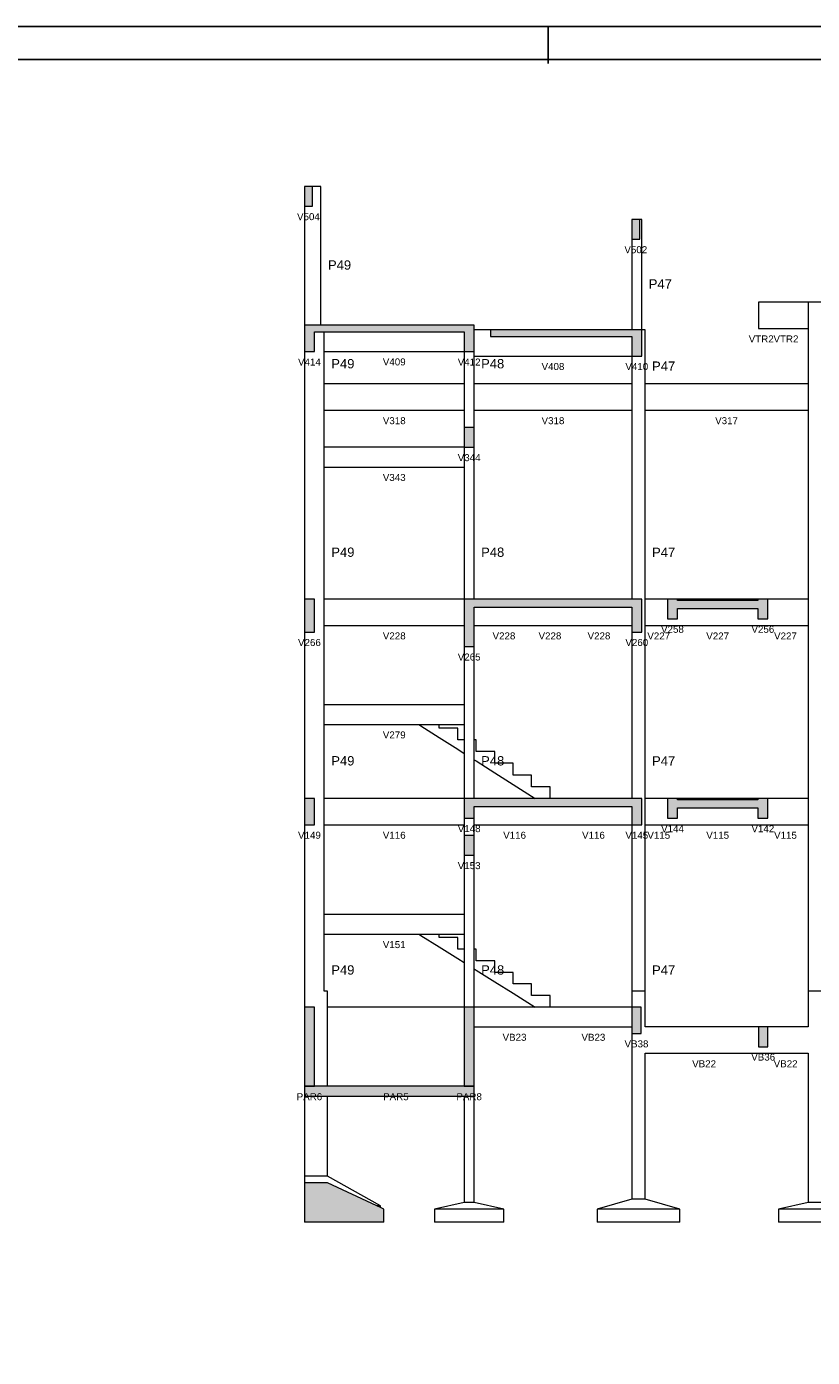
# Model space of a CAD drawing. Header units: millimetres. Extents: x 0 to 119, y 0 to 84.
# Tile 3 of 8: x 29 to 53, y 44 to 84. Entities that reach past the tile are written whole.
import ezdxf

# ---------------------------------------------------------------- set-up
doc = ezdxf.new("R2010")
doc.units = ezdxf.units.MM
doc.header["$MEASUREMENT"] = 0
doc.linetypes.add('NULL', pattern=[0])
for name, color, linetype, lineweight in [('FO-Elementos cortados', 159, 'Continuous', 5), ('FO-Elementos em vista', 7, 'Continuous', 5), ('FO-Hachuras', 153, 'Continuous', 5), ('FO-Textos das vigas', 7, 'Continuous', 5), ('FO-Textos dos pilares', 7, 'Continuous', 5)]:
    doc.layers.add(name, color=color, linetype=linetype, lineweight=lineweight)
doc.layers.add('SEDUC_MARF', color=1, linetype='Continuous')
doc.layers.add('SEDUC_MARGG', color=7, linetype='Continuous')
doc.styles.add('Arial', font='txt')

msp = doc.modelspace()

# ---------------------------------------------------------------- hatches: boundary and pattern name
at = {"layer": 'FO-Hachuras', "linetype": 'Continuous'}
for points in [[(37.5124, 78.6562), (37.7524, 78.6562), (37.7524, 79.2562), (37.5124, 79.2562), (37.5124, 78.6562)], [(47.433, 77.6562), (47.673, 77.6562), (47.673, 78.2562), (47.433, 78.2562), (47.433, 77.6562)], [(37.5124, 74.2562), (37.8124, 74.2562), (37.8124, 75.0562), (37.5124, 75.0562), (37.5124, 74.2562)], [(37.5127, 74.8562), (42.653, 74.8562), (42.653, 75.0562), (37.5127, 75.0562), (37.5127, 74.8562)], [(42.353, 74.2562), (42.653, 74.2562), (42.653, 75.0562), (42.353, 75.0562), (42.353, 74.2562)], [(43.153, 74.7162), (47.733, 74.7162), (47.733, 74.9162), (43.153, 74.9162), (43.153, 74.7162)], [(47.433, 74.1162), (47.733, 74.1162), (47.733, 74.9162), (47.433, 74.9162), (47.433, 74.1162)], [(42.353, 71.3562), (42.653, 71.3562), (42.653, 71.9562), (42.353, 71.9562), (42.353, 71.3562)], [(37.5126, 65.7562), (37.8126, 65.7562), (37.8126, 66.7562), (37.5126, 66.7562), (37.5126, 65.7562)], [(42.353, 66.5162), (47.733, 66.5162), (47.733, 66.7562), (42.353, 66.7562), (42.353, 66.5162)], [(42.353, 65.3162), (42.653, 65.3162), (42.653, 66.7562), (42.353, 66.7562), (42.353, 65.3162)], [(47.433, 65.7562), (47.733, 65.7562), (47.733, 66.7562), (47.433, 66.7562), (47.433, 65.7562)], [(48.513, 66.1562), (48.813, 66.1562), (48.813, 66.7562), (48.513, 66.7562), (48.513, 66.1562)], [(48.513, 66.4762), (51.553, 66.4762), (51.553, 66.7162), (48.513, 66.7162), (48.513, 66.4762)], [(51.253, 66.1562), (51.553, 66.1562), (51.553, 66.7562), (51.253, 66.7562), (51.253, 66.1562)], [(37.5126, 59.9162), (37.8126, 59.9162), (37.8126, 60.7162), (37.5126, 60.7162), (37.5126, 59.9162)], [(42.353, 60.4762), (47.733, 60.4762), (47.733, 60.7162), (42.353, 60.7162), (42.353, 60.4762)], [(42.353, 60.1162), (42.653, 60.1162), (42.653, 60.7162), (42.353, 60.7162), (42.353, 60.1162)], [(47.433, 59.9162), (47.733, 59.9162), (47.733, 60.7162), (47.433, 60.7162), (47.433, 59.9162)], [(48.5134, 60.1162), (48.8134, 60.1162), (48.8134, 60.7162), (48.5134, 60.7162), (48.5134, 60.1162)], [(48.5134, 60.4362), (51.553, 60.4362), (51.553, 60.6762), (48.5134, 60.6762), (48.5134, 60.4362)], [(51.253, 60.1162), (51.553, 60.1162), (51.553, 60.7162), (51.253, 60.7162), (51.253, 60.1162)], [(42.353, 58.9962), (42.653, 58.9962), (42.653, 59.5962), (42.353, 59.5962), (42.353, 58.9962)], [(37.5126, 51.9962), (37.8126, 51.9962), (37.8126, 54.3962), (37.5126, 54.3962), (37.5126, 51.9962)], [(42.353, 51.9962), (42.653, 51.9962), (42.653, 54.3962), (42.353, 54.3962), (42.353, 51.9962)], [(47.4334, 53.5962), (47.7134, 53.5962), (47.7134, 54.3962), (47.4334, 54.3962), (47.4334, 53.5962)], [(51.273, 53.1962), (51.553, 53.1962), (51.553, 53.7962), (51.273, 53.7962), (51.273, 53.1962)], [(37.5126, 51.6962), (42.653, 51.6962), (42.653, 51.9962), (37.5126, 51.9962), (37.5126, 51.6962)], [(37.5126, 51.9962), (37.8126, 51.9962), (37.8126, 51.9962), (37.5126, 51.9962)], [(42.353, 51.9962), (42.653, 51.9962), (42.653, 51.9962), (42.353, 51.9962)], [(37.513, 48.2762), (39.913, 48.2762), (38.213, 49.0762), (37.513, 49.0762), (37.513, 48.2762)], [(37.513, 47.8762), (39.913, 47.8762), (39.913, 48.2762), (37.513, 48.2762), (37.513, 47.8762)]]:
    msp.add_hatch(color=153, dxfattribs=at).paths.add_polyline_path(points)

# ---------------------------------------------------------------- linework, layer by layer
at = {"layer": 'FO-Elementos cortados'}
for p, q in [((37.5124, 79.2562), (37.5124, 78.6562)), ((37.5126, 79.2562), (37.5124, 79.2562)), ((37.7524, 79.2562), (37.5126, 79.2562)), ((37.7524, 78.6562), (37.7524, 79.2562)), ((37.5124, 78.6562), (37.5126, 78.6562)), ((37.5126, 78.6562), (37.7524, 78.6562)), ((47.673, 78.2562), (47.433, 78.2562)), ((47.433, 78.2562), (47.433, 77.6562)), ((47.673, 77.6562), (47.673, 78.2562)), ((47.433, 77.6562), (47.673, 77.6562)), ((37.5124, 75.0562), (37.5124, 74.2562)), ((37.5127, 75.0562), (37.5124, 75.0562)), ((37.5127, 75.0562), (37.5127, 74.8562)), ((37.8124, 75.0562), (37.5127, 75.0562)), ((38.0126, 75.0562), (37.8124, 75.0562)), ((38.1126, 75.0562), (38.0126, 75.0562)), ((42.353, 75.0562), (38.1126, 75.0562)), ((42.653, 75.0562), (42.353, 75.0562)), ((42.653, 74.9162), (42.653, 75.0562)), ((37.8124, 74.2562), (37.8124, 74.8562)), ((37.8124, 74.8562), (38.1126, 74.8562)), ((38.1126, 74.8562), (42.353, 74.8562)), ((42.353, 74.8562), (42.353, 74.2562)), ((42.653, 74.8562), (42.653, 74.9162)), ((42.653, 74.2562), (42.653, 74.8562)), ((43.153, 74.9162), (43.153, 74.7162)), ((47.433, 74.9162), (43.153, 74.9162)), ((43.153, 74.7162), (47.433, 74.7162)), ((47.733, 74.9162), (47.433, 74.9162)), ((47.433, 74.7162), (47.433, 74.1162)), ((47.733, 74.7162), (47.733, 74.9162)), ((47.733, 74.1162), (47.733, 74.7162)), ((37.5124, 74.2562), (37.5126, 74.2562)), ((37.5126, 74.2562), (37.8124, 74.2562)), ((42.353, 74.2562), (42.653, 74.2562)), ((47.433, 74.1162), (47.733, 74.1162)), ((42.653, 71.9562), (42.353, 71.9562)), ((42.353, 71.9562), (42.353, 71.3562)), ((42.653, 71.3562), (42.653, 71.9562)), ((42.353, 71.3562), (42.653, 71.3562)), ((37.8126, 66.7562), (37.5126, 66.7562)), ((37.5126, 66.7562), (37.5126, 65.7562)), ((37.8126, 65.7562), (37.8126, 66.7562)), ((42.353, 66.7562), (42.353, 66.5162)), ((42.653, 66.7562), (42.353, 66.7562)), ((44.3124, 66.7562), (42.653, 66.7562)), ((44.4624, 66.7562), (44.3124, 66.7562)), ((44.6124, 66.7562), (44.4624, 66.7562)), ((45.4396, 66.7562), (44.6124, 66.7562)), ((47.433, 66.7562), (45.4396, 66.7562)), ((47.733, 66.7562), (47.433, 66.7562)), ((47.733, 66.5162), (47.733, 66.7562)), ((48.513, 66.7562), (48.513, 66.7162)), ((48.663, 66.7562), (48.513, 66.7562)), ((48.513, 66.7162), (48.513, 66.4762)), ((48.813, 66.7562), (48.663, 66.7562)), ((48.813, 66.7162), (48.813, 66.7562)), ((51.253, 66.7162), (48.813, 66.7162)), ((51.253, 66.7562), (51.253, 66.7162)), ((51.403, 66.7562), (51.253, 66.7562)), ((51.553, 66.7562), (51.403, 66.7562)), ((51.553, 66.7162), (51.553, 66.7562)), ((51.553, 66.4762), (51.553, 66.7162)), ((42.353, 66.5162), (42.353, 65.9562)), ((42.653, 65.9562), (42.653, 66.5162)), ((42.653, 66.5162), (44.3124, 66.5162)), ((44.3124, 66.5162), (44.4624, 66.5162)), ((44.4624, 66.5162), (44.6124, 66.5162)), ((44.6124, 66.5162), (45.4396, 66.5162)), ((45.4396, 66.5162), (47.433, 66.5162)), ((47.433, 66.5162), (47.433, 65.9562)), ((47.733, 65.9562), (47.733, 66.5162)), ((48.513, 66.4762), (48.513, 66.1562)), ((48.513, 66.1562), (48.663, 66.1562)), ((48.663, 66.1562), (48.813, 66.1562)), ((48.813, 66.1562), (48.813, 66.4762)), ((48.813, 66.4762), (51.253, 66.4762)), ((51.253, 66.4762), (51.253, 66.1562)), ((51.253, 66.1562), (51.403, 66.1562)), ((51.403, 66.1562), (51.553, 66.1562)), ((51.553, 66.1562), (51.553, 66.4762)), ((37.5126, 65.7562), (37.8126, 65.7562)), ((42.353, 65.9562), (42.353, 65.3162)), ((42.653, 65.3162), (42.653, 65.9562)), ((47.433, 65.9562), (47.433, 65.7562)), ((47.433, 65.7562), (47.733, 65.7562)), ((47.733, 65.7562), (47.733, 65.9562)), ((42.353, 65.3162), (42.653, 65.3162)), ((37.8126, 60.7162), (37.5126, 60.7162)), ((37.5126, 60.7162), (37.5126, 59.9162)), ((37.8126, 59.9162), (37.8126, 60.7162)), ((42.353, 60.7162), (42.353, 60.4762)), ((42.653, 60.7162), (42.353, 60.7162)), ((42.353, 60.4762), (42.353, 60.1162)), ((44.5075, 60.7162), (42.653, 60.7162)), ((42.653, 60.1162), (42.653, 60.4762)), ((42.653, 60.4762), (44.8861, 60.4762)), ((44.9558, 60.7162), (44.5075, 60.7162)), ((44.8861, 60.4762), (44.9558, 60.4762)), ((45.1058, 60.7162), (44.9558, 60.7162)), ((44.9558, 60.4762), (45.1058, 60.4762)), ((45.2558, 60.7162), (45.1058, 60.7162)), ((45.1058, 60.4762), (45.2558, 60.4762)), ((47.433, 60.7162), (45.2558, 60.7162)), ((45.2558, 60.4762), (47.433, 60.4762)), ((47.733, 60.7162), (47.433, 60.7162)), ((47.433, 60.4762), (47.433, 59.9162)), ((47.733, 60.4762), (47.733, 60.7162)), ((47.733, 59.9162), (47.733, 60.4762)), ((48.5134, 60.7162), (48.5134, 60.6762)), ((48.6634, 60.7162), (48.5134, 60.7162)), ((48.5134, 60.6762), (48.5134, 60.4362)), ((48.8134, 60.7162), (48.6634, 60.7162)), ((48.8134, 60.6762), (48.8134, 60.7162)), ((51.253, 60.6762), (48.8134, 60.6762)), ((51.253, 60.7162), (51.253, 60.6762)), ((51.403, 60.7162), (51.253, 60.7162)), ((51.553, 60.7162), (51.403, 60.7162)), ((51.553, 60.6762), (51.553, 60.7162)), ((51.553, 60.4362), (51.553, 60.6762)), ((42.353, 60.1162), (42.653, 60.1162)), ((48.5134, 60.4362), (48.5134, 60.1162)), ((48.5134, 60.1162), (48.6634, 60.1162)), ((48.6634, 60.1162), (48.8134, 60.1162)), ((48.8134, 60.1162), (48.8134, 60.4362)), ((48.8134, 60.4362), (51.253, 60.4362)), ((51.253, 60.4362), (51.253, 60.1162)), ((51.253, 60.1162), (51.403, 60.1162)), ((51.403, 60.1162), (51.553, 60.1162)), ((51.553, 60.1162), (51.553, 60.4362)), ((37.5126, 59.9162), (37.8126, 59.9162)), ((47.433, 59.9162), (47.733, 59.9162)), ((42.653, 59.5962), (42.353, 59.5962)), ((42.353, 59.5962), (42.353, 58.9962)), ((42.653, 58.9962), (42.653, 59.5962)), ((42.353, 58.9962), (42.653, 58.9962)), ((37.5126, 54.3962), (37.5126, 53.7962)), ((37.7526, 54.3962), (37.5126, 54.3962)), ((37.8126, 54.3962), (37.7526, 54.3962)), ((37.8126, 51.9962), (37.8126, 54.3962)), ((42.653, 54.3962), (42.353, 54.3962)), ((42.353, 54.3962), (42.353, 51.9962)), ((42.653, 53.7962), (42.653, 54.3962)), ((47.7134, 54.3962), (47.4334, 54.3962)), ((47.4334, 54.3962), (47.4334, 53.5962)), ((47.7134, 53.5962), (47.7134, 54.3962)), ((37.5126, 53.7962), (37.5126, 51.9962)), ((42.653, 51.9962), (42.653, 53.7962)), ((51.273, 53.7962), (51.273, 53.1962)), ((51.413, 53.7962), (51.273, 53.7962)), ((51.553, 53.7962), (51.413, 53.7962)), ((51.553, 53.1962), (51.553, 53.7962)), ((47.4334, 53.5962), (47.7134, 53.5962)), ((51.273, 53.1962), (51.413, 53.1962)), ((51.413, 53.1962), (51.553, 53.1962)), ((37.8126, 51.9962), (37.5126, 51.9962)), ((37.5126, 51.9962), (37.8126, 51.9962)), ((37.5126, 51.9962), (37.5126, 51.6962)), ((37.5126, 51.6962), (38.2126, 51.6962)), ((38.2126, 51.9962), (37.8126, 51.9962)), ((42.353, 51.9962), (38.2126, 51.9962)), ((38.2126, 51.6962), (42.353, 51.6962)), ((42.653, 51.9962), (42.353, 51.9962)), ((42.353, 51.9962), (42.653, 51.9962)), ((42.353, 51.6962), (42.653, 51.6962)), ((42.653, 51.6962), (42.653, 51.9962)), ((37.513, 49.0762), (37.513, 48.3762)), ((38.2126, 49.0762), (37.513, 49.0762)), ((38.213, 49.0762), (38.2126, 49.0762)), ((39.7005, 48.3762), (38.213, 49.0762)), ((37.513, 48.3762), (37.513, 48.2762)), ((37.513, 48.2762), (37.513, 47.8762)), ((39.8126, 48.3235), (39.7005, 48.3762)), ((39.913, 48.2762), (39.8126, 48.3235)), ((39.913, 47.8762), (39.913, 48.2762)), ((38.2126, 47.8762), (37.513, 47.8762)), ((39.8126, 47.8762), (38.2126, 47.8762)), ((39.913, 47.8762), (39.8126, 47.8762))]:
    msp.add_line(p, q, dxfattribs=at)
at = {"layer": 'FO-Elementos em vista'}
for p, q in [((38.0126, 79.2562), (37.7524, 79.2562)), ((38.0126, 75.0562), (38.0126, 79.2562)), ((37.5126, 78.6562), (37.5126, 75.0562)), ((47.733, 78.2562), (47.673, 78.2562)), ((47.733, 74.9162), (47.733, 78.2562)), ((47.433, 77.6562), (47.433, 74.9162)), ((51.4312, 75.7562), (51.273, 75.7562)), ((51.273, 75.7562), (51.273, 74.9562)), ((52.773, 75.7562), (51.4312, 75.7562)), ((53.173, 75.7562), (52.773, 75.7562)), ((52.773, 75.7562), (52.773, 74.9562)), ((38.1126, 74.2562), (38.1126, 74.8562)), ((43.153, 74.9162), (42.653, 74.9162)), ((47.833, 74.9162), (47.733, 74.9162)), ((47.833, 73.2762), (47.833, 74.9162)), ((51.273, 74.9562), (51.4312, 74.9562)), ((51.4312, 74.9562), (52.773, 74.9562)), ((52.773, 74.9562), (52.773, 73.2762)), ((37.5126, 74.2562), (37.5126, 73.2762)), ((38.1126, 74.2562), (42.353, 74.2562)), ((38.1126, 73.2762), (38.1126, 74.2562)), ((42.353, 74.2562), (42.353, 73.2762)), ((42.653, 74.1162), (42.653, 74.2562)), ((42.653, 74.1162), (47.433, 74.1162)), ((42.653, 73.2762), (42.653, 74.1162)), ((47.433, 74.1162), (47.433, 73.2762)), ((37.5126, 73.2762), (37.5126, 72.4762)), ((42.353, 73.2762), (38.1126, 73.2762)), ((38.1126, 72.4762), (38.1126, 73.2762)), ((42.353, 73.2762), (42.353, 72.4762)), ((47.433, 73.2762), (42.653, 73.2762)), ((42.653, 72.4762), (42.653, 73.2762)), ((47.433, 73.2762), (47.433, 72.4762)), ((52.773, 73.2762), (47.833, 73.2762)), ((47.833, 72.4762), (47.833, 73.2762)), ((52.773, 73.2762), (52.773, 72.4762)), ((37.5126, 72.4762), (37.5126, 70.1562)), ((38.1126, 72.4762), (42.353, 72.4762)), ((38.1126, 71.3562), (38.1126, 72.4762)), ((42.353, 72.4762), (42.353, 71.9562)), ((42.653, 72.4762), (47.433, 72.4762)), ((42.653, 71.9562), (42.653, 72.4762)), ((47.433, 72.4762), (47.433, 70.1562)), ((47.833, 72.4762), (52.773, 72.4762)), ((47.833, 70.1562), (47.833, 72.4762)), ((52.773, 72.4762), (52.773, 70.1562)), ((42.353, 71.3562), (38.1126, 71.3562)), ((38.1126, 70.7562), (38.1126, 71.3562)), ((42.353, 71.3562), (42.353, 70.7562)), ((42.653, 70.1562), (42.653, 71.3562)), ((38.1126, 70.7562), (42.353, 70.7562)), ((38.1126, 70.1562), (38.1126, 70.7562)), ((42.353, 70.7562), (42.353, 70.1562)), ((37.5126, 70.1562), (37.5126, 66.7562)), ((38.1126, 66.7562), (38.1126, 70.1562)), ((42.353, 70.1562), (42.353, 66.7562)), ((42.653, 66.7562), (42.653, 70.1562)), ((47.433, 70.1562), (47.433, 66.7562)), ((47.833, 66.7562), (47.833, 70.1562)), ((52.773, 70.1562), (52.773, 66.7562)), ((42.353, 66.7562), (38.1126, 66.7562)), ((38.1126, 65.9562), (38.1126, 66.7562)), ((48.513, 66.7562), (47.833, 66.7562)), ((47.833, 65.9562), (47.833, 66.7562)), ((51.253, 66.7562), (48.813, 66.7562)), ((52.773, 66.7562), (51.553, 66.7562)), ((52.773, 66.7562), (52.773, 65.9562)), ((37.5126, 65.7562), (37.5126, 64.7562)), ((38.1126, 65.9562), (42.353, 65.9562)), ((38.1126, 64.7562), (38.1126, 65.9562)), ((42.653, 65.9562), (44.4624, 65.9562)), ((44.4624, 65.9562), (45.4396, 65.9562)), ((45.4396, 65.9562), (47.433, 65.9562)), ((47.433, 65.7562), (47.433, 64.7562)), ((47.833, 65.9562), (48.663, 65.9562)), ((47.833, 64.7562), (47.833, 65.9562)), ((48.663, 65.9562), (51.403, 65.9562)), ((51.403, 65.9562), (52.773, 65.9562)), ((52.773, 65.9562), (52.773, 64.7562)), ((42.353, 65.3162), (42.353, 64.7562)), ((42.653, 64.7562), (42.653, 65.3162)), ((37.5126, 64.7562), (37.5126, 63.5562)), ((38.1126, 63.5562), (38.1126, 64.7562)), ((42.353, 64.7562), (42.353, 63.5562)), ((42.653, 63.5562), (42.653, 64.7562)), ((47.433, 64.7562), (47.433, 63.5562)), ((47.833, 63.5562), (47.833, 64.7562)), ((52.773, 64.7562), (52.773, 63.5562)), ((37.5126, 63.5562), (37.5126, 62.9562)), ((40.4758, 63.5562), (38.1126, 63.5562)), ((38.1126, 62.9562), (38.1126, 63.5562)), ((41.0358, 63.5562), (40.4758, 63.5562)), ((42.353, 63.5562), (41.0358, 63.5562)), ((42.353, 63.5562), (42.353, 62.9562)), ((42.653, 62.4912), (42.653, 63.5562)), ((47.433, 63.5562), (47.433, 60.7162)), ((47.833, 60.7162), (47.833, 63.5562)), ((52.773, 63.5562), (52.773, 60.7162)), ((37.5126, 62.9562), (37.5126, 60.7162)), ((38.1126, 62.9562), (40.974, 62.9562)), ((38.1126, 60.7162), (38.1126, 62.9562)), ((40.974, 62.9562), (41.0358, 62.9171)), ((40.974, 62.9562), (41.0358, 62.9562)), ((41.0358, 62.9562), (41.5958, 62.9562)), ((41.0358, 62.9171), (41.5958, 62.5621)), ((41.5958, 62.8462), (41.5958, 62.9562)), ((41.5958, 62.9562), (42.353, 62.9562)), ((42.353, 62.9562), (42.353, 62.4912)), ((42.1558, 62.8462), (41.5958, 62.8462)), ((41.5958, 62.5621), (42.1558, 62.2071)), ((42.1558, 62.4912), (42.1558, 62.8462)), ((42.353, 62.4912), (42.1558, 62.4912)), ((42.353, 62.4912), (42.353, 62.0821)), ((42.7158, 62.4912), (42.653, 62.4912)), ((42.653, 61.8919), (42.653, 62.4912)), ((42.7158, 62.1362), (42.7158, 62.4912)), ((42.1558, 62.2071), (42.353, 62.0821)), ((43.2758, 62.1362), (42.7158, 62.1362)), ((43.2758, 61.7812), (43.2758, 62.1362)), ((42.353, 62.0821), (42.353, 60.7162)), ((42.653, 61.8919), (42.7158, 61.8521)), ((42.653, 60.7162), (42.653, 61.8919)), ((42.7158, 61.8521), (43.2758, 61.4971)), ((43.8358, 61.7812), (43.2758, 61.7812)), ((43.8358, 61.4262), (43.8358, 61.7812)), ((43.2758, 61.4971), (43.8358, 61.1421)), ((44.3958, 61.4262), (43.8358, 61.4262)), ((44.3958, 61.0712), (44.3958, 61.4262)), ((43.8358, 61.1421), (44.3958, 60.7871)), ((44.9558, 61.0712), (44.3958, 61.0712)), ((44.9558, 60.7162), (44.9558, 61.0712)), ((42.353, 60.7162), (38.1126, 60.7162)), ((38.1126, 59.9162), (38.1126, 60.7162)), ((44.3958, 60.7871), (44.5075, 60.7162)), ((48.5134, 60.7162), (47.833, 60.7162)), ((47.833, 59.9162), (47.833, 60.7162)), ((51.253, 60.7162), (48.8134, 60.7162)), ((52.773, 60.7162), (51.553, 60.7162)), ((52.773, 60.7162), (52.773, 59.9162)), ((42.353, 60.1162), (42.353, 59.9162)), ((42.653, 59.9162), (42.653, 60.1162)), ((37.5126, 59.9162), (37.5126, 57.5572)), ((38.1126, 59.9162), (42.353, 59.9162)), ((38.1126, 57.2042), (38.1126, 59.9162)), ((42.353, 59.9162), (42.353, 59.5962)), ((42.653, 59.9162), (44.9558, 59.9162)), ((42.653, 59.5962), (42.653, 59.9162)), ((44.9558, 59.9162), (45.1058, 59.9162)), ((45.1058, 59.9162), (45.2558, 59.9162)), ((45.2558, 59.9162), (47.433, 59.9162)), ((47.433, 59.9162), (47.433, 57.2042)), ((47.833, 59.9162), (48.6634, 59.9162)), ((47.833, 57.2042), (47.833, 59.9162)), ((48.6634, 59.9162), (51.403, 59.9162)), ((51.403, 59.9162), (52.773, 59.9162)), ((52.773, 59.9162), (52.773, 57.2042)), ((42.353, 58.9962), (42.353, 57.2042)), ((42.653, 57.2042), (42.653, 58.9962)), ((37.5126, 57.5572), (37.5126, 57.2042)), ((37.5126, 57.2042), (37.5126, 56.8572)), ((37.5126, 56.8572), (37.5126, 54.8762)), ((40.4758, 57.2042), (38.1126, 57.2042)), ((38.1126, 56.6042), (38.1126, 57.2042)), ((41.0358, 57.2042), (40.4758, 57.2042)), ((42.353, 57.2042), (41.0358, 57.2042)), ((42.353, 57.2042), (42.353, 56.6042)), ((42.653, 56.1512), (42.653, 57.2042)), ((47.433, 57.2042), (47.433, 54.8762)), ((47.833, 54.8762), (47.833, 57.2042)), ((52.773, 57.2042), (52.773, 54.8762)), ((38.1126, 56.6042), (40.9811, 56.6042)), ((38.1126, 54.8762), (38.1126, 56.6042)), ((40.9811, 56.6042), (41.0358, 56.57)), ((40.9811, 56.6042), (41.0358, 56.6042)), ((41.0358, 56.6042), (41.5958, 56.6042)), ((41.0358, 56.57), (41.5958, 56.219)), ((41.5958, 56.5022), (41.5958, 56.6042)), ((41.5958, 56.6042), (42.353, 56.6042)), ((42.1558, 56.5022), (41.5958, 56.5022)), ((42.1558, 56.1512), (42.1558, 56.5022)), ((42.353, 56.6042), (42.353, 56.1512)), ((41.5958, 56.219), (42.1558, 55.868)), ((42.353, 56.1512), (42.1558, 56.1512)), ((42.353, 56.1512), (42.353, 55.7444)), ((42.7158, 56.1512), (42.653, 56.1512)), ((42.653, 55.5564), (42.653, 56.1512)), ((42.7158, 55.8002), (42.7158, 56.1512)), ((42.1558, 55.868), (42.353, 55.7444)), ((42.353, 55.7444), (42.353, 54.8762)), ((43.2758, 55.8002), (42.7158, 55.8002)), ((43.2758, 55.4492), (43.2758, 55.8002)), ((42.653, 55.5564), (42.7158, 55.517)), ((42.653, 54.8762), (42.653, 55.5564)), ((42.7158, 55.517), (43.2758, 55.166)), ((43.8358, 55.4492), (43.2758, 55.4492)), ((43.8358, 55.0982), (43.8358, 55.4492)), ((37.5126, 54.8762), (37.5126, 54.3962)), ((38.2126, 54.8762), (38.1126, 54.8762)), ((38.2126, 54.3962), (38.2126, 54.8762)), ((42.353, 54.8762), (42.353, 54.3962)), ((42.653, 54.3962), (42.653, 54.8762)), ((43.2758, 55.166), (43.8358, 54.815)), ((44.3958, 55.0982), (43.8358, 55.0982)), ((44.3958, 54.7472), (44.3958, 55.0982)), ((47.833, 54.8762), (47.433, 54.8762)), ((47.433, 54.8762), (47.433, 54.3962)), ((47.833, 54.3962), (47.833, 54.8762)), ((53.173, 54.8762), (52.773, 54.8762)), ((52.773, 54.8762), (52.773, 54.3962)), ((43.8358, 54.815), (44.3958, 54.464)), ((44.9526, 54.7472), (44.3958, 54.7472)), ((44.3958, 54.464), (44.5039, 54.3962)), ((44.9558, 54.7472), (44.9526, 54.7472)), ((44.9526, 54.3962), (44.9526, 54.7472)), ((44.9558, 54.3962), (44.9558, 54.7472)), ((42.353, 54.3962), (38.2126, 54.3962)), ((38.2126, 51.9962), (38.2126, 54.3962)), ((44.5039, 54.3962), (42.653, 54.3962)), ((44.9526, 54.3962), (44.5039, 54.3962)), ((44.9558, 54.3962), (44.9526, 54.3962)), ((45.1026, 54.3962), (44.9558, 54.3962)), ((45.2526, 54.3962), (45.1026, 54.3962)), ((47.433, 54.3962), (45.2526, 54.3962)), ((47.833, 53.7962), (47.833, 54.3962)), ((52.773, 54.3962), (52.773, 53.7962)), ((42.653, 53.7962), (44.9526, 53.7962)), ((44.9526, 53.7962), (45.1026, 53.7962)), ((45.1026, 53.7962), (45.2526, 53.7962)), ((45.2526, 53.7962), (47.433, 53.7962)), ((47.433, 53.7962), (47.433, 48.5762)), ((51.273, 53.7962), (47.833, 53.7962)), ((52.773, 53.7962), (51.553, 53.7962)), ((47.833, 52.9962), (51.413, 52.9962)), ((47.833, 48.5762), (47.833, 52.9962)), ((51.413, 52.9962), (52.773, 52.9962)), ((52.773, 52.9962), (52.773, 48.4762)), ((37.5126, 51.6962), (37.5126, 49.2762)), ((38.2126, 49.2762), (38.2126, 51.6962)), ((42.353, 51.6962), (42.353, 48.4762)), ((42.653, 48.4762), (42.653, 51.6962)), ((38.2126, 49.2762), (37.5126, 49.2762)), ((37.5126, 49.2762), (37.5126, 48.3762)), ((39.8126, 48.3762), (38.2126, 49.2762)), ((42.353, 48.4762), (41.453, 48.2762)), ((42.653, 48.4762), (42.353, 48.4762)), ((43.553, 48.2762), (42.653, 48.4762)), ((47.433, 48.5762), (46.383, 48.2762)), ((47.833, 48.5762), (47.433, 48.5762)), ((48.883, 48.2762), (47.833, 48.5762)), ((52.773, 48.4762), (51.873, 48.2762)), ((53.173, 48.4762), (52.773, 48.4762)), ((37.5126, 48.3762), (37.5126, 47.8762)), ((39.8126, 48.3762), (39.7005, 48.3762)), ((39.8126, 48.3235), (39.8126, 48.3762)), ((41.453, 48.2762), (41.453, 47.8762)), ((42.353, 48.2762), (41.453, 48.2762)), ((42.653, 48.2762), (42.353, 48.2762)), ((43.553, 48.2762), (42.653, 48.2762)), ((43.553, 47.8762), (43.553, 48.2762)), ((46.383, 48.2762), (46.383, 47.8762)), ((47.433, 48.2762), (46.383, 48.2762)), ((47.833, 48.2762), (47.433, 48.2762)), ((48.883, 48.2762), (47.833, 48.2762)), ((48.883, 47.8762), (48.883, 48.2762)), ((51.873, 48.2762), (51.873, 47.8762)), ((52.773, 48.2762), (51.873, 48.2762)), ((53.173, 48.2762), (52.773, 48.2762)), ((42.353, 47.8762), (41.453, 47.8762)), ((42.653, 47.8762), (42.353, 47.8762)), ((43.553, 47.8762), (42.653, 47.8762)), ((47.433, 47.8762), (46.383, 47.8762)), ((47.833, 47.8762), (47.433, 47.8762)), ((48.883, 47.8762), (47.833, 47.8762)), ((52.773, 47.8762), (51.873, 47.8762)), ((53.173, 47.8762), (52.773, 47.8762))]:
    msp.add_line(p, q, dxfattribs=at)
at = {"layer": 'SEDUC_MARF'}
msp.add_line((44.9015, 84.1), (44.9015, 82.9804), dxfattribs=at)
msp.add_lwpolyline([(118.9, 84.1), (0, 84.1), (0, 0), (118.9, 0)], close=True, dxfattribs=at)
at = {"layer": 'SEDUC_MARGG'}
msp.add_lwpolyline([(2.5, 1), (117.9, 1), (117.9, 83.1), (2.5, 83.1), (2.5, 1)], dxfattribs=at)

# ---------------------------------------------------------------- texts
at = {"layer": 'FO-Textos das vigas', "linetype": 'NULL', "char_height": 0.2118, "attachment_point": 8, "line_spacing_factor": 0.798, "style": 'Arial'}
for s, insert, width in [('V504', (37.6326, 78.2331), 1.354561), ('V502', (47.5526, 77.2331), 1.354561), ('VTR2', (51.3526, 74.5331), 1.482568), ('VTR2', (52.1026, 74.5331), 1.482568), ('V414', (37.6626, 73.8331), 1.354561), ('V409', (40.2326, 73.8331), 1.354561), ('V412', (42.5026, 73.8331), 1.354561), ('V408', (45.0426, 73.6931), 1.354561), ('V410', (47.5826, 73.6931), 1.354561), ('V318', (40.2326, 72.0531), 1.354561), ('V318', (45.0426, 72.0531), 1.354561), ('V317', (50.3026, 72.0531), 1.354561), ('V344', (42.5026, 70.9331), 1.354561), ('V343', (40.2326, 70.3331), 1.354561), ('V228', (40.2326, 65.5331), 1.354561), ('V228', (43.5576, 65.5331), 1.354561), ('V228', (44.9506, 65.5331), 1.354561), ('V228', (46.4366, 65.5331), 1.354561), ('V227', (48.2476, 65.5331), 1.354561), ('V258', (48.6626, 65.7331), 1.354561), ('V227', (50.0326, 65.5331), 1.354561), ('V256', (51.4026, 65.7331), 1.354561), ('V227', (52.0876, 65.5331), 1.354561), ('V266', (37.6626, 65.3331), 1.354561), ('V260', (47.5826, 65.3331), 1.354561), ('V265', (42.5026, 64.8931), 1.354561), ('V279', (40.2326, 62.5331), 1.354561), ('V149', (37.6626, 59.4931), 1.354561), ('V116', (40.2326, 59.4931), 1.354561), ('V148', (42.5026, 59.6931), 1.354561), ('V116', (43.8796, 59.4931), 1.354561), ('V116', (46.2696, 59.4931), 1.354561), ('V145', (47.5826, 59.4931), 1.354561), ('V115', (48.2486, 59.4931), 1.354561), ('V144', (48.6636, 59.6931), 1.354561), ('V115', (50.0336, 59.4931), 1.354561), ('V142', (51.4026, 59.6931), 1.354561), ('V115', (52.0876, 59.4931), 1.354561), ('V153', (42.5026, 58.5731), 1.354561), ('V151', (40.2326, 56.1811), 1.354561), ('VB23', (43.8776, 53.3731), 1.418848), ('VB23', (46.2676, 53.3731), 1.418848), ('VB38', (47.5736, 53.1731), 1.418848), ('VB22', (49.6226, 52.5731), 1.418848), ('VB36', (51.4126, 52.7731), 1.418848), ('VB22', (52.0926, 52.5731), 1.418848), ('PAR6', (37.6626, 51.5731), 1.515137), ('PAR6', (37.6626, 51.5731), 1.515137), ('PAR5', (40.2826, 51.5731), 1.515137), ('PAR8', (42.5026, 51.5731), 1.515137), ('PAR8', (42.5026, 51.5731), 1.515137)]:
    msp.add_mtext(s, dxfattribs=dict(at, insert=insert, width=width))
at = {"layer": 'FO-Textos dos pilares', "linetype": 'NULL', "char_height": 0.2824, "width": 1.387852, "attachment_point": 7, "line_spacing_factor": 0.798, "style": 'Arial'}
for s, insert in [('P49', (38.2246, 76.7324)), ('P47', (47.9446, 76.1624)), ('P49', (38.3246, 73.7424)), ('P48', (42.8646, 73.7424)), ('P47', (48.0446, 73.6724)), ('P49', (38.3246, 68.0324)), ('P48', (42.8646, 68.0324)), ('P47', (48.0446, 68.0324)), ('P49', (38.3246, 61.7124)), ('P48', (42.8646, 61.7124)), ('P47', (48.0446, 61.7124)), ('P49', (38.3246, 55.3764)), ('P48', (42.8646, 55.3764)), ('P47', (48.0446, 55.3764))]:
    msp.add_mtext(s, dxfattribs=dict(at, insert=insert))

doc.saveas('drawing.dxf')
